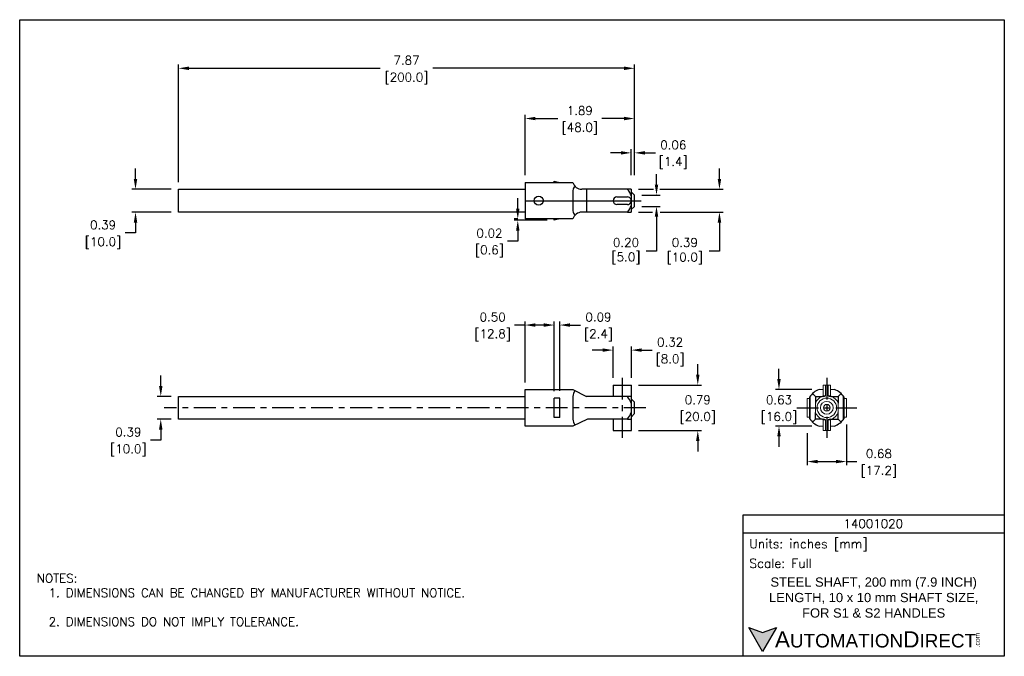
# Model space of a CAD drawing. Extents: x 897.4 to 914.4, y -8.5 to 2.5.
import ezdxf

# ---------------------------------------------------------------- set-up
doc = ezdxf.new("R2010")
doc.units = 0
doc.header["$LTSCALE"] = 4
doc.header["$MEASUREMENT"] = 0
doc.linetypes.add('CENTER2', pattern=[1.125, 0.75, -0.125, 0.125, -0.125])
doc.layers.get('0').update_dxf_attribs({"linetype": 'CONTINUOUS'})
doc.layers.get('DEFPOINTS').update_dxf_attribs({"linetype": 'CONTINUOUS'})
for name, color, linetype in [('CENTER', 40, 'CENTER2'), ('DIMENSIONS', 140, 'CONTINUOUS'), ('TEXT', 140, 'CONTINUOUS')]:
    doc.layers.add(name, color=color, linetype=linetype)
doc.styles.add('ROMANS', font='romans.shx')
doc.styles.get("Standard").update_dxf_attribs({"font": 'romans.shx'})
doc.styles.add('型式1', font='txt')
doc.dimstyles.get("Standard").update_dxf_attribs({"dimtxt": 0.15, "dimasz": 0.18, "dimexe": 0.0625, "dimexo": 0.125, "dimgap": 0.0625, "dimtad": 0, "dimtih": 1, "dimtoh": 1, "dimzin": 0, "dimdsep": 46, "dimtxsty": 'Standard', "dimcen": 0, "dimadec": 0, "dimazin": 0, "dimtfac": 1, "dimtofl": 0, "dimtmove": 0, "dimatfit": 3, "dimfxl": 1, "dimtolj": 1, "dimtzin": 0, "dimarcsym": 0})

# ---------------------------------------------------------------- blocks, each defined once
blk = doc.blocks.new('*D0')
at = {"layer": 'DEFPOINTS', "color": 0, "transparency": 16777216}
for p in [(908.025, 1.626), (900.151, -0.465), (908.025, -0.347)]:
    blk.add_point(p, dxfattribs=at)
at = {"layer": 'DIMENSIONS', "color": 0, "lineweight": -2, "transparency": 16777216}
for p, q in [((900.151, -0.34), (900.151, 1.689)), ((900.331, 1.626), (903.636, 1.626)), ((907.845, 1.626), (904.54, 1.626)), ((908.025, -0.222), (908.025, 1.689))]:
    blk.add_line(p, q, dxfattribs=at)
at = {"layer": 'DIMENSIONS', "color": 0, "transparency": 16777216}
for points in [[(900.331, 1.656), (900.331, 1.596), (900.151, 1.626)], [(907.845, 1.656), (907.845, 1.596), (908.025, 1.626)]]:
    blk.add_solid(points, dxfattribs=at)
at = {"layer": 'DIMENSIONS', "color": 0, "transparency": 16777216, "char_height": 0.15, "attachment_point": 5}
for s, insert in [('\\A1;7.87', (904.088, 1.764)), ('\\A1;[200.0]', (904.088, 1.449))]:
    blk.add_mtext(s, dxfattribs=dict(at, insert=insert))
blk = doc.blocks.new('*D1')
at = {"layer": 'DEFPOINTS', "color": 0, "transparency": 16777216}
for p in [(900.151, -0.465), (899.409, -0.859), (900.15, -0.859)]:
    blk.add_point(p, dxfattribs=at)
at = {"layer": 'DIMENSIONS', "color": 0, "lineweight": -2, "transparency": 16777216}
for p, q in [((899.409, -0.285), (899.409, -0.105)), ((900.026, -0.465), (899.347, -0.465)), ((900.025, -0.859), (899.347, -0.859)), ((899.409, -1.039), (899.409, -1.219)), ((899.409, -1.219), (899.229, -1.219))]:
    blk.add_line(p, q, dxfattribs=at)
at = {"layer": 'DIMENSIONS', "color": 0, "transparency": 16777216}
for points in [[(899.379, -0.285), (899.439, -0.285), (899.409, -0.465)], [(899.379, -1.039), (899.439, -1.039), (899.409, -0.859)]]:
    blk.add_solid(points, dxfattribs=at)
at = {"layer": 'DIMENSIONS', "color": 0, "transparency": 16777216, "char_height": 0.15, "attachment_point": 5}
for s, insert in [('\\A1;0.39', (898.849, -1.081)), ('\\A1;[10.0]', (898.849, -1.395))]:
    blk.add_mtext(s, dxfattribs=dict(at, insert=insert))
blk = doc.blocks.new('*D2')
at = {"layer": 'DEFPOINTS', "color": 0, "transparency": 16777216}
for p in [(906.009, -1), (906.134, -0.977), (906.639, -1)]:
    blk.add_point(p, dxfattribs=at)
at = {"layer": 'DIMENSIONS', "color": 0, "lineweight": -2, "transparency": 16777216}
for p, q in [((906.009, -0.797), (906.009, -0.617)), ((906.009, -0.977), (905.946, -0.977)), ((906.514, -1), (905.946, -1)), ((906.009, -1.18), (906.009, -1.36)), ((906.009, -1.36), (905.829, -1.36))]:
    blk.add_line(p, q, dxfattribs=at)
at = {"layer": 'DIMENSIONS', "color": 0, "transparency": 16777216}
for points in [[(905.979, -0.797), (906.039, -0.797), (906.009, -0.977)], [(905.979, -1.18), (906.039, -1.18), (906.009, -1)]]:
    blk.add_solid(points, dxfattribs=at)
at = {"layer": 'DIMENSIONS', "color": 0, "transparency": 16777216, "char_height": 0.15, "attachment_point": 5}
for s, insert in [('\\A1;0.02', (905.52, -1.223)), ('\\A1;[0.6]', (905.52, -1.537))]:
    blk.add_mtext(s, dxfattribs=dict(at, insert=insert))
blk = doc.blocks.new('*D3')
at = {"layer": 'DEFPOINTS', "color": 0, "transparency": 16777216}
for p in [(906.135, 0.758), (906.135, -0.346), (908.025, -0.347)]:
    blk.add_point(p, dxfattribs=at)
at = {"layer": 'DIMENSIONS', "color": 0, "lineweight": -2, "transparency": 16777216}
for p, q in [((906.135, -0.221), (906.135, 0.82)), ((906.315, 0.758), (906.7, 0.758)), ((907.845, 0.758), (907.46, 0.758)), ((908.025, -0.222), (908.025, 0.82))]:
    blk.add_line(p, q, dxfattribs=at)
at = {"layer": 'DIMENSIONS', "color": 0, "transparency": 16777216}
for points in [[(906.315, 0.788), (906.315, 0.728), (906.135, 0.758)], [(907.845, 0.788), (907.845, 0.728), (908.025, 0.758)]]:
    blk.add_solid(points, dxfattribs=at)
at = {"layer": 'DIMENSIONS', "color": 0, "transparency": 16777216, "char_height": 0.15, "attachment_point": 5}
for s, insert in [('\\A1;1.89', (907.08, 0.895)), ('\\A1;[48.0]', (907.08, 0.581))]:
    blk.add_mtext(s, dxfattribs=dict(at, insert=insert))
blk = doc.blocks.new('*D5')
at = {"layer": 'DEFPOINTS', "color": 0, "transparency": 16777216}
for p in [(908.025, 0.165), (907.969, -0.347), (908.025, -0.347)]:
    blk.add_point(p, dxfattribs=at)
at = {"layer": 'DIMENSIONS', "color": 0, "lineweight": -2, "transparency": 16777216}
for p, q in [((907.969, -0.222), (907.969, 0.227)), ((908.025, -0.222), (908.025, 0.227)), ((907.789, 0.165), (907.609, 0.165)), ((908.205, 0.165), (908.385, 0.165))]:
    blk.add_line(p, q, dxfattribs=at)
at = {"layer": 'DIMENSIONS', "color": 0, "transparency": 16777216}
for points in [[(907.789, 0.195), (907.789, 0.135), (907.969, 0.165)], [(908.205, 0.195), (908.205, 0.135), (908.025, 0.165)]]:
    blk.add_solid(points, dxfattribs=at)
at = {"layer": 'DIMENSIONS', "color": 0, "transparency": 16777216, "char_height": 0.15, "attachment_point": 5}
for s, insert in [('\\A1;0.06', (908.694, 0.302)), ('\\A1;[1.4]', (908.694, -0.012))]:
    blk.add_mtext(s, dxfattribs=dict(at, insert=insert))
blk = doc.blocks.new('*D7')
at = {"layer": 'DEFPOINTS', "color": 0, "transparency": 16777216}
for p in [(907.969, -0.465), (907.969, -0.859), (909.491, -0.859)]:
    blk.add_point(p, dxfattribs=at)
at = {"layer": 'DIMENSIONS', "color": 0, "lineweight": -2, "transparency": 16777216}
for p, q in [((909.491, -0.285), (909.491, -0.105)), ((908.094, -0.465), (908.353, -0.465)), ((908.464, -0.465), (909.554, -0.465)), ((908.094, -0.859), (908.334, -0.859)), ((908.467, -0.859), (909.554, -0.859)), ((909.491, -1.039), (909.491, -1.535)), ((909.491, -1.535), (909.311, -1.535))]:
    blk.add_line(p, q, dxfattribs=at)
at = {"layer": 'DIMENSIONS', "color": 0, "transparency": 16777216}
for points in [[(909.461, -0.285), (909.521, -0.285), (909.491, -0.465)], [(909.461, -1.039), (909.521, -1.039), (909.491, -0.859)]]:
    blk.add_solid(points, dxfattribs=at)
at = {"layer": 'DIMENSIONS', "color": 0, "transparency": 16777216, "insert": (908.842, -1.535), "char_height": 0.15, "attachment_point": 5}
blk.add_mtext('\\A1; 0.39\\P [10.0]', dxfattribs=at)
blk = doc.blocks.new('*D8')
at = {"layer": 'DEFPOINTS', "color": 0, "transparency": 16777216}
for p in [(908.025, -0.564), (908.025, -0.759), (908.404, -0.759)]:
    blk.add_point(p, dxfattribs=at)
at = {"layer": 'DIMENSIONS', "color": 0, "lineweight": -2, "transparency": 16777216}
for p, q in [((908.404, -0.384), (908.404, -0.204)), ((908.15, -0.564), (908.467, -0.564)), ((908.15, -0.759), (908.467, -0.759)), ((908.404, -0.939), (908.404, -1.534)), ((908.404, -1.534), (908.224, -1.534))]:
    blk.add_line(p, q, dxfattribs=at)
at = {"layer": 'DIMENSIONS', "color": 0, "transparency": 16777216}
for points in [[(908.374, -0.384), (908.434, -0.384), (908.404, -0.564)], [(908.374, -0.939), (908.434, -0.939), (908.404, -0.759)]]:
    blk.add_solid(points, dxfattribs=at)
at = {"layer": 'DIMENSIONS', "color": 0, "transparency": 16777216, "insert": (907.826, -1.534), "char_height": 0.15, "attachment_point": 5}
blk.add_mtext('\\A1; 0.20\\P [5.0]', dxfattribs=at)
blk = doc.blocks.new('*D9')
at = {"layer": 'DEFPOINTS', "color": 0, "transparency": 16777216}
for p in [(900.151, -4.043), (899.845, -4.437), (900.151, -4.437)]:
    blk.add_point(p, dxfattribs=at)
at = {"layer": 'DIMENSIONS', "color": 0, "lineweight": -2, "transparency": 16777216}
for p, q in [((899.845, -3.863), (899.845, -3.683)), ((900.026, -4.043), (899.783, -4.043)), ((900.026, -4.437), (899.783, -4.437)), ((899.845, -4.617), (899.845, -4.797)), ((899.845, -4.797), (899.665, -4.797))]:
    blk.add_line(p, q, dxfattribs=at)
at = {"layer": 'DIMENSIONS', "color": 0, "transparency": 16777216}
for points in [[(899.815, -3.863), (899.875, -3.863), (899.845, -4.043)], [(899.815, -4.617), (899.875, -4.617), (899.845, -4.437)]]:
    blk.add_solid(points, dxfattribs=at)
at = {"layer": 'DIMENSIONS', "color": 0, "transparency": 16777216, "char_height": 0.15, "attachment_point": 5}
for s, insert in [('\\A1;0.39', (899.285, -4.659)), ('\\A1;[10.0]', (899.285, -4.974))]:
    blk.add_mtext(s, dxfattribs=dict(at, insert=insert))
blk = doc.blocks.new('*D10')
at = {"layer": 'DEFPOINTS', "color": 0, "transparency": 16777216}
for p in [(906.135, -2.81), (906.135, -3.925), (906.638, -4.075)]:
    blk.add_point(p, dxfattribs=at)
at = {"layer": 'DIMENSIONS', "color": 0, "lineweight": -2, "transparency": 16777216}
for p, q in [((906.135, -2.81), (905.955, -2.81)), ((906.135, -3.8), (906.135, -2.747)), ((906.458, -2.81), (906.315, -2.81)), ((906.638, -3.95), (906.638, -2.747))]:
    blk.add_line(p, q, dxfattribs=at)
at = {"layer": 'DIMENSIONS', "color": 0, "transparency": 16777216}
for points in [[(906.315, -2.78), (906.315, -2.84), (906.135, -2.81)], [(906.458, -2.78), (906.458, -2.84), (906.638, -2.81)]]:
    blk.add_solid(points, dxfattribs=at)
at = {"layer": 'DIMENSIONS', "color": 0, "transparency": 16777216, "char_height": 0.15, "attachment_point": 5}
for s, insert in [('\\A1;0.50', (905.575, -2.672)), ('\\A1;[12.8]', (905.575, -2.986))]:
    blk.add_mtext(s, dxfattribs=dict(at, insert=insert))
blk = doc.blocks.new('*D11')
at = {"layer": 'DEFPOINTS', "color": 0, "transparency": 16777216}
for p in [(906.733, -2.81), (906.639, -4.074), (906.733, -4.074)]:
    blk.add_point(p, dxfattribs=at)
at = {"layer": 'DIMENSIONS', "color": 0, "lineweight": -2, "transparency": 16777216}
for p, q in [((906.459, -2.81), (906.279, -2.81)), ((906.639, -3.949), (906.639, -2.747)), ((906.733, -3.949), (906.733, -2.747)), ((906.913, -2.81), (907.093, -2.81))]:
    blk.add_line(p, q, dxfattribs=at)
at = {"layer": 'DIMENSIONS', "color": 0, "transparency": 16777216}
for points in [[(906.459, -2.78), (906.459, -2.84), (906.639, -2.81)], [(906.913, -2.78), (906.913, -2.84), (906.733, -2.81)]]:
    blk.add_solid(points, dxfattribs=at)
at = {"layer": 'DIMENSIONS', "color": 0, "transparency": 16777216, "char_height": 0.15, "attachment_point": 5}
for s, insert in [('\\A1;0.09', (907.402, -2.672)), ('\\A1;[2.4]', (907.402, -2.986))]:
    blk.add_mtext(s, dxfattribs=dict(at, insert=insert))
blk = doc.blocks.new('*D12')
at = {"layer": 'DEFPOINTS', "color": 0, "transparency": 16777216}
for p in [(907.97, -3.847), (907.97, -4.634), (909.117, -4.634)]:
    blk.add_point(p, dxfattribs=at)
at = {"layer": 'DIMENSIONS', "color": 0, "lineweight": -2, "transparency": 16777216}
for p, q in [((909.117, -3.667), (909.117, -3.487)), ((908.095, -3.847), (909.18, -3.847)), ((908.095, -4.634), (909.18, -4.634)), ((909.117, -4.814), (909.117, -4.994))]:
    blk.add_line(p, q, dxfattribs=at)
at = {"layer": 'DIMENSIONS', "color": 0, "transparency": 16777216}
for points in [[(909.087, -3.667), (909.147, -3.667), (909.117, -3.847)], [(909.087, -4.814), (909.147, -4.814), (909.117, -4.634)]]:
    blk.add_solid(points, dxfattribs=at)
at = {"layer": 'DIMENSIONS', "color": 0, "transparency": 16777216, "char_height": 0.15, "attachment_point": 5}
for s, insert in [('\\A1;0.79', (909.117, -4.103)), ('\\A1;[20.0]', (909.117, -4.417))]:
    blk.add_mtext(s, dxfattribs=dict(at, insert=insert))
blk = doc.blocks.new('*D13')
at = {"layer": 'DEFPOINTS', "color": 0, "transparency": 16777216}
for p in [(907.97, -3.243), (907.654, -3.847), (907.97, -3.847)]:
    blk.add_point(p, dxfattribs=at)
at = {"layer": 'DIMENSIONS', "color": 0, "lineweight": -2, "transparency": 16777216}
for p, q in [((907.654, -3.722), (907.654, -3.18)), ((907.97, -3.722), (907.97, -3.18)), ((907.474, -3.243), (907.294, -3.243)), ((908.15, -3.243), (908.33, -3.243))]:
    blk.add_line(p, q, dxfattribs=at)
at = {"layer": 'DIMENSIONS', "color": 0, "transparency": 16777216}
for points in [[(907.474, -3.213), (907.474, -3.273), (907.654, -3.243)], [(908.15, -3.213), (908.15, -3.273), (907.97, -3.243)]]:
    blk.add_solid(points, dxfattribs=at)
at = {"layer": 'DIMENSIONS', "color": 0, "transparency": 16777216, "char_height": 0.15, "attachment_point": 5}
for s, insert in [('\\A1;0.32', (908.639, -3.105)), ('\\A1;[8.0]', (908.639, -3.42))]:
    blk.add_mtext(s, dxfattribs=dict(at, insert=insert))
blk = doc.blocks.new('*D15')
at = {"layer": 'DEFPOINTS', "color": 0, "transparency": 16777216}
for p in [(911.683, -4.402), (911.006, -4.555), (911.683, -5.169)]:
    blk.add_point(p, dxfattribs=at)
at = {"layer": 'DIMENSIONS', "color": 0, "lineweight": -2, "transparency": 16777216}
for p, q in [((911.683, -4.527), (911.683, -5.232)), ((911.006, -4.68), (911.006, -5.232)), ((911.186, -5.169), (911.503, -5.169)), ((911.683, -5.169), (911.863, -5.169))]:
    blk.add_line(p, q, dxfattribs=at)
at = {"layer": 'DIMENSIONS', "color": 0, "transparency": 16777216}
for points in [[(911.186, -5.139), (911.186, -5.199), (911.006, -5.169)], [(911.503, -5.139), (911.503, -5.199), (911.683, -5.169)]]:
    blk.add_solid(points, dxfattribs=at)
at = {"layer": 'DIMENSIONS', "color": 0, "transparency": 16777216, "char_height": 0.15, "attachment_point": 5}
for s, insert in [('\\A1;0.68', (912.244, -5.032)), ('\\A1;[17.2]', (912.244, -5.346))]:
    blk.add_mtext(s, dxfattribs=dict(at, insert=insert))
blk = doc.blocks.new('*D16')
at = {"layer": 'DEFPOINTS', "color": 0, "transparency": 16777216}
for p in [(911.212, -3.925), (910.519, -4.555), (911.212, -4.555)]:
    blk.add_point(p, dxfattribs=at)
at = {"layer": 'DIMENSIONS', "color": 0, "lineweight": -2, "transparency": 16777216}
for p, q in [((910.519, -3.745), (910.519, -3.565)), ((911.087, -3.925), (910.457, -3.925)), ((911.087, -4.555), (910.457, -4.555)), ((910.519, -4.735), (910.519, -4.915))]:
    blk.add_line(p, q, dxfattribs=at)
at = {"layer": 'DIMENSIONS', "color": 0, "transparency": 16777216}
for points in [[(910.489, -3.745), (910.549, -3.745), (910.519, -3.925)], [(910.489, -4.735), (910.549, -4.735), (910.519, -4.555)]]:
    blk.add_solid(points, dxfattribs=at)
at = {"layer": 'DIMENSIONS', "color": 0, "transparency": 16777216, "char_height": 0.15, "attachment_point": 5}
for s, insert in [('\\A1;0.63', (910.519, -4.103)), ('\\A1;[16.0]', (910.519, -4.417))]:
    blk.add_mtext(s, dxfattribs=dict(at, insert=insert))

msp = doc.modelspace()

# ---------------------------------------------------------------- hatches: boundary and pattern name
at = {"layer": 'TEXT'}
msp.add_hatch(color=256, dxfattribs=at).paths.add_polyline_path([(910.476, -8.035), (910.236, -8.123), (909.996, -8.035), (910.236, -8.451)])

# ---------------------------------------------------------------- linework, layer by layer
for p, q in [((906.639, -0.347), (906.639, -0.322)), ((906.639, -0.323), (906.733, -0.347)), ((900.151, -0.859), (900.151, -0.465)), ((900.151, -0.465), (906.135, -0.465)), ((906.135, -0.347), (906.135, -0.977)), ((906.135, -0.347), (906.962, -0.347)), ((906.962, -0.484), (906.962, -0.839)), ((907.198, -0.465), (907.113, -0.465)), ((907.904, -0.465), (907.198, -0.465)), ((907.198, -0.465), (907.198, -0.859)), ((907.969, -0.465), (907.903, -0.465)), ((907.969, -0.465), (907.969, -0.58)), ((908.025, -0.564), (907.969, -0.508)), ((906.135, -0.662), (908.137, -0.662)), ((907.72, -0.597), (907.905, -0.597)), ((907.969, -0.58), (907.969, -0.652)), ((907.969, -0.672), (907.969, -0.744)), ((908.025, -0.759), (908.025, -0.564)), ((907.905, -0.727), (907.719, -0.727)), ((907.969, -0.744), (907.969, -0.859)), ((907.969, -0.816), (908.025, -0.759)), ((906.135, -0.859), (900.15, -0.859)), ((906.962, -0.977), (906.134, -0.977)), ((906.733, -0.977), (906.638, -1)), ((906.639, -1), (906.639, -0.976)), ((907.198, -0.859), (907.113, -0.859)), ((907.904, -0.859), (907.198, -0.859)), ((907.904, -0.859), (907.969, -0.859)), ((907.655, -3.847), (907.97, -3.847)), ((907.655, -3.847), (907.655, -4.044)), ((907.97, -4.087), (907.97, -3.846)), ((900.151, -4.044), (906.135, -4.044)), ((900.151, -4.437), (900.151, -4.044)), ((906.135, -4.555), (906.135, -3.924)), ((906.135, -3.925), (906.962, -3.925)), ((906.733, -4.075), (906.638, -4.075)), ((906.639, -4.405), (906.639, -4.074)), ((906.733, -4.405), (906.733, -4.074)), ((906.962, -3.925), (907.193, -4.044)), ((906.962, -4.044), (906.962, -4.063)), ((906.962, -4.063), (906.962, -4.437)), ((907.904, -4.044), (907.193, -4.044)), ((907.969, -4.044), (907.903, -4.044)), ((907.969, -4.044), (907.969, -4.159)), ((911.148, -4.044), (911.264, -4.044)), ((911.148, -4.044), (911.148, -4.16)), ((911.425, -4.044), (911.542, -4.044)), ((911.542, -4.044), (911.542, -4.16)), ((908.025, -4.142), (907.969, -4.086)), ((907.969, -4.159), (907.969, -4.322)), ((908.025, -4.339), (908.025, -4.141)), ((906.733, -4.405), (906.638, -4.405)), ((907.969, -4.322), (907.969, -4.437)), ((907.97, -4.394), (908.025, -4.338)), ((907.97, -4.634), (907.97, -4.393)), ((911.148, -4.437), (911.148, -4.32)), ((911.542, -4.437), (911.542, -4.32)), ((906.135, -4.437), (900.15, -4.437)), ((906.962, -4.555), (906.134, -4.555)), ((907.211, -4.437), (906.961, -4.555)), ((907.904, -4.437), (907.211, -4.437)), ((907.655, -4.437), (907.655, -4.634)), ((907.904, -4.437), (907.969, -4.437)), ((911.264, -4.437), (911.148, -4.437)), ((911.425, -4.437), (911.542, -4.437)), ((907.655, -4.634), (907.97, -4.634))]:
    msp.add_line(p, q)
at = {"color": 7, "linetype": 'Continuous', "lineweight": 15}
for p, q in [((911.282, -3.847), (911.408, -3.847)), ((911.282, -3.847), (911.282, -4.032)), ((911.321, -3.847), (911.321, -4.032)), ((911.368, -4.032), (911.368, -3.847)), ((911.408, -4.032), (911.408, -3.847)), ((911.006, -4.079), (911.006, -4.402)), ((911.006, -4.079), (911.046, -4.079)), ((911.046, -4.424), (911.046, -4.056)), ((911.06, -4.444), (911.06, -4.037)), ((911.098, -3.994), (911.148, -4.044)), ((911.212, -3.925), (911.282, -3.925)), ((911.264, -4.044), (911.288, -4.044)), ((911.282, -4.032), (911.321, -4.032)), ((911.368, -4.032), (911.408, -4.032)), ((911.401, -4.044), (911.425, -4.044)), ((911.408, -3.925), (911.478, -3.925)), ((911.591, -3.994), (911.542, -4.044)), ((911.63, -4.037), (911.63, -4.444)), ((911.644, -4.056), (911.644, -4.424)), ((911.683, -4.079), (911.644, -4.079)), ((911.683, -4.402), (911.683, -4.079)), ((911.148, -4.321), (911.148, -4.16)), ((911.542, -4.321), (911.542, -4.16)), ((911.006, -4.402), (911.046, -4.402)), ((911.644, -4.402), (911.683, -4.402)), ((911.148, -4.437), (911.098, -4.487)), ((911.282, -4.555), (911.212, -4.555)), ((911.264, -4.437), (911.288, -4.437)), ((911.321, -4.449), (911.282, -4.449)), ((911.282, -4.449), (911.282, -4.634)), ((911.321, -4.449), (911.321, -4.634)), ((911.408, -4.449), (911.368, -4.449)), ((911.368, -4.634), (911.368, -4.449)), ((911.401, -4.437), (911.425, -4.437)), ((911.408, -4.634), (911.408, -4.449)), ((911.478, -4.555), (911.408, -4.555)), ((911.542, -4.437), (911.591, -4.487)), ((911.408, -4.634), (911.282, -4.634))]:
    msp.add_line(p, q, dxfattribs=at)
msp.add_circle((906.371, -0.662), 0.0795)
for radius in [0.169, 0.11, 0.0591]:
    msp.add_circle((911.345, -4.24), radius, dxfattribs=at)
for centre, radius, start, end in [((907.117, -0.304), 0.161, 195.3642, 268.7015), ((907.063, -0.495), 0.102, 128.2647, 174.3106), ((907.477, -0.783), 0.533, 22.3495, 36.5963), ((907.72, -0.662), 0.065, 90.0038, 269.286), ((907.905, -0.662), 0.065, 269.286, 89.9917), ((907.062, -0.83), 0.101, 185.0304, 231.7934), ((907.477, -0.541), 0.533, 323.4037, 337.6505), ((907.117, -1.02), 0.161, 91.2985, 164.6358), ((907.107, -4.042), 0.146, 137.9643, 180.9323), ((907.468, -4.369), 0.543, 22.7753, 36.7874), ((911.325, -4.24), 0.335, 109.7499, 146.6465), ((911.282, -3.974), 0.0703, 275.5343, 304.1809), ((911.408, -3.975), 0.0691, 235.5796, 264.3807), ((911.364, -4.24), 0.335, 33.3535, 70.2501), ((907.468, -4.112), 0.543, 323.2037, 337.2208), ((907.107, -4.438), 0.146, 179.3798, 222.4828), ((911.325, -4.24), 0.335, 213.2384, 250.135), ((911.281, -4.507), 0.0703, 55.704, 84.3507), ((911.407, -4.506), 0.0691, 95.5043, 124.3053), ((911.364, -4.24), 0.335, 289.6348, 326.5314)]:
    msp.add_arc(centre, radius, start, end)
for centre, radius, start, end in [((911.345, -4.24), 0.213, 112.1916, 157.8084), ((911.27, -4.032), 0.0118, 270, 0), ((911.42, -4.032), 0.0118, 180, 270), ((911.345, -4.24), 0.213, 22.1916, 67.8084), ((911.345, -4.24), 0.213, 202.1916, 247.8084), ((911.345, -4.24), 0.213, 292.1916, 337.8084), ((911.27, -4.449), 0.0118, 0, 90), ((911.42, -4.449), 0.0118, 90, 180)]:
    msp.add_arc(centre, radius, start, end, dxfattribs=at)
at = {"layer": 'CENTER', "ltscale": 0.125}
for p, q in [((907.813, -3.722), (907.812, -4.759)), ((911.345, -3.722), (911.344, -4.76)), ((908.218, -4.24), (899.901, -4.24)), ((910.826, -4.24), (911.864, -4.241))]:
    msp.add_line(p, q, dxfattribs=at)
at = {"layer": 'DEFPOINTS'}
msp.add_lwpolyline([(914.409, -8.534), (897.409, -8.534), (897.409, 2.466), (914.409, 2.466)], close=True, dxfattribs=at)
at = {"layer": 'TEXT'}
msp.add_line((909.9, -6.4), (914.409, -6.4), dxfattribs=at)
for points in [[(909.9, -8.534), (909.9, -6.089), (914.409, -6.089), (914.409, -8.534)], [(910.476, -8.035), (910.236, -8.451), (909.996, -8.035), (910.236, -8.123)]]:
    msp.add_lwpolyline(points, close=True, dxfattribs=at)

# ---------------------------------------------------------------- texts
for s, insert, char_height, width, attachment_point, style in [('14001020', (912.147, -6.242), 0.15, 3.02617, 5, 'ROMANS'), (' Units: inches [mm]', (909.9, -6.616), 0.15543, 4.50977, 4, 'ROMANS'), (' Scale: Full', (909.9, -6.927), 0.15543, 4.50977, 4, 'ROMANS'), ('{\\fArial|b0|i0|c0|p34;     \\H1.2x;A\\H0.8333x;UTOMATION\\H1.2x;D\\H0.8333x;IRECT}', (909.996, -8.243), 0.23315, 3.94941, 4, '型式1')]:
    msp.add_mtext(s, dxfattribs=dict(at, insert=insert, char_height=char_height, width=width, attachment_point=attachment_point, style=style))
at = {"layer": 'TEXT', "insert": (897.704, -7.111), "char_height": 0.15, "attachment_point": 1, "style": 'ROMANS'}
msp.add_mtext_dynamic_manual_height_columns('NOTES:\\P  1. DIMENSIONS CAN BE CHANGED BY MANUFACTURER WITHOUT NOTICE.\\P\\P  2. DIMENSIONS DO NOT IMPLY TOLERANCE.', width=11.04487, gutter_width=0.75, heights=[0], dxfattribs=at)
at = {"layer": 'TEXT', "insert": (912.154, -7.519), "char_height": 0.16, "width": 4.03344, "attachment_point": 5}
msp.add_mtext('{\\fArial|b0|i0|c0|p34;STEEL SHAFT, 200 mm (7.9 INCH) LENGTH, 10 x 10 mm SHAFT SIZE, FOR S1 & S2 HANDLES}', dxfattribs=at)
at = {"layer": 'TEXT', "insert": (913.901, -8.38), "char_height": 0.08393, "width": 0.24872, "attachment_point": 1, "rotation": 90, "style": '型式1'}
msp.add_mtext('{\\fArial|b0|i0|c0|p34;.com}', dxfattribs=at)

# ---------------------------------------------------------------- dimensions: what is measured, and where the dimension line sits
at = {"layer": 'DIMENSIONS'}
for base, p1, p2, picture, middle in [((908.025, 1.626), (900.151, -0.465), (908.025, -0.347), '*D0', (904.088, 1.626)), ((906.135, 0.758), (908.025, -0.347), (906.135, -0.346), '*D3', (907.08, 0.758)), ((908.025, 0.165), (907.969, -0.347), (908.025, -0.347), '*D5', (908.694, 0.165)), ((906.135, -2.81), (906.638, -4.075), (906.135, -3.925), '*D10', (905.575, -2.81)), ((906.733, -2.81), (906.639, -4.074), (906.733, -4.074), '*D11', (907.402, -2.81)), ((907.97, -3.243), (907.654, -3.847), (907.97, -3.847), '*D13', (908.639, -3.243)), ((911.683, -5.169), (911.006, -4.555), (911.683, -4.402), '*D15', (912.244, -5.169))]:
    dim = msp.add_linear_dim(base=base, p1=p1, p2=p2, dimstyle='Standard', override={"dimpost": '\\X'}, dxfattribs=at)
    dim.commit()
    dim.dimension.update_dxf_attribs({"geometry": picture, "text_midpoint": middle})
for base, p1, p2, picture, middle in [((899.409, -0.859), (900.151, -0.465), (900.15, -0.859), '*D1', (898.849, -1.219)), ((906.009, -1), (906.134, -0.977), (906.639, -1), '*D2', (905.52, -1.36)), ((909.117, -4.634), (907.97, -3.847), (907.97, -4.634), '*D12', (909.117, -4.241)), ((910.519, -4.555), (911.212, -3.925), (911.212, -4.555), '*D16', (910.519, -4.24)), ((899.845, -4.437), (900.151, -4.043), (900.151, -4.437), '*D9', (899.285, -4.797))]:
    dim = msp.add_linear_dim(base=base, p1=p1, p2=p2, angle=90, dimstyle='Standard', override={"dimpost": '\\X'}, dxfattribs=at)
    dim.commit()
    dim.dimension.update_dxf_attribs({"geometry": picture, "text_midpoint": middle})
for base, p1, p2, picture, middle in [((909.491, -0.859), (907.969, -0.465), (907.969, -0.859), '*D7', (908.842, -1.535)), ((908.4043, -0.7595), (908.025, -0.5637), (908.025, -0.7595), '*D8', (907.826, -1.5339))]:
    dim = msp.add_linear_dim(base=base, p1=p1, p2=p2, angle=90, text=' <>', dimstyle='Standard', override={"dimpost": '\\X'}, dxfattribs=at)
    dim.commit()
    dim.dimension.update_dxf_attribs({"geometry": picture, "text_midpoint": middle, "dimtype": 160})

doc.saveas('drawing.dxf')
